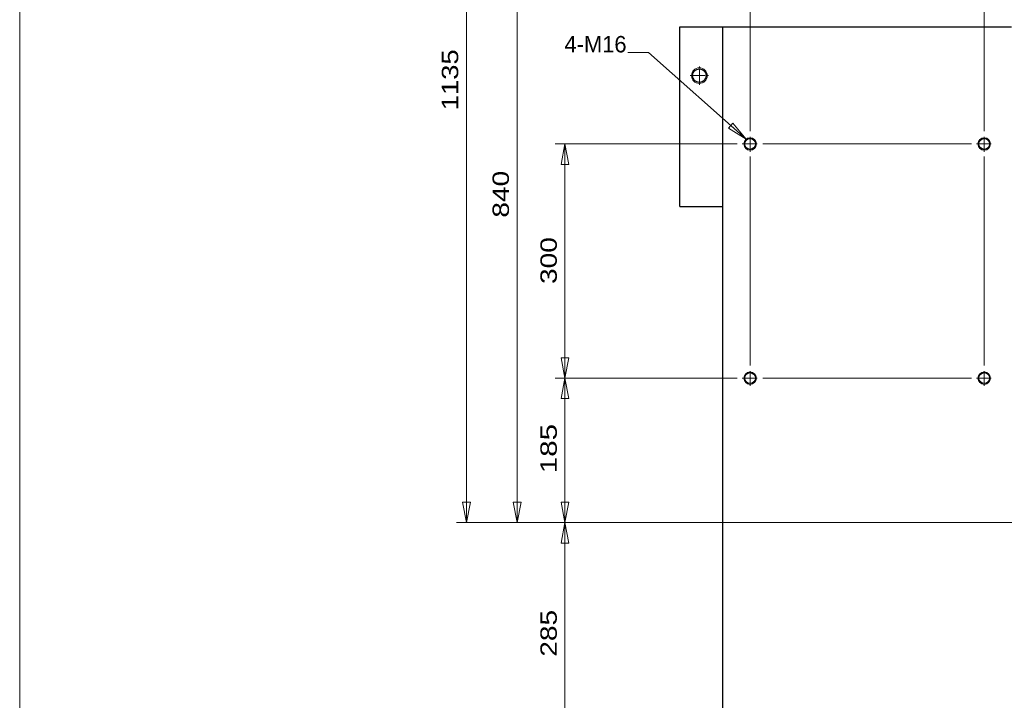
# Model space of a CAD drawing. Header units: millimetres. Extents: x -46 to 5058, y -79 to 3597.
# Tile 2 of 12: x 150 to 1412, y 1269 to 2141. Entities that reach past the tile are written whole.
import ezdxf

# ---------------------------------------------------------------- set-up
doc = ezdxf.new("R2010")
doc.units = ezdxf.units.MM
doc.linetypes.add('CENTER2', pattern=[28.575, 19.05, -3.175, 3.175, -3.175])
doc.layers.get('0').update_dxf_attribs({"color": 157, "lineweight": 0})
doc.styles.add('Default', font='txt')
doc.dimstyles.new('Default', dxfattribs={"dimtxt": 3.5, "dimasz": 4.375, "dimexe": 2.1, "dimexo": 1.05, "dimgap": 1.75, "dimtad": 1, "dimdsep": 46, "dimtxsty": 'Default', "dimblk": 'CLOSED', "dimcen": 0.09, "dimclrt": 13, "dimadec": 0, "dimazin": 0, "dimtfac": 0.4, "dimtdec": 3, "dimtmove": 0, "dimatfit": 3, "dimldrblk": 'CLOSED', "dimfxl": 10.01, "dimtolj": 1, "dimarcsym": 0})

# ---------------------------------------------------------------- blocks, each defined once
blk = doc.blocks.new('FORMAT')
at = {"color": 157, "linetype": 'Continuous', "lineweight": 0, "true_color": 0x44607b}
blk.add_line((150, 3504), (150, 60), dxfattribs=at)
blk = doc.blocks.new('.TD_DIMENSION_11', base_point=(770, 1159.3))
at = {"color": 190, "linetype": 'Continuous', "true_color": 0x801eff}
for p, q in [((836.1, 1496.8), (2058, 1496.8)), ((848.7, 1211.8), (848.7, 1496.8)), ((836.1, 1211.8), (1063.2, 1211.8)), ((1088.5, 1211.8), (1383.2, 1211.8))]:
    blk.add_line(p, q, dxfattribs=at)
at = {"color": 23, "linetype": 'Continuous', "true_color": 0xc98a8a}
for points in [[(843.6, 1470.5), (848.7, 1496.8), (853.8, 1470.5), (843.6, 1470.5)], [(843.6, 1238), (848.7, 1211.8), (853.8, 1238), (843.6, 1238)]]:
    blk.add_lwpolyline(points, dxfattribs=at)
at = {"color": 23, "linetype": 'Continuous', "true_color": 0xc98a8a, "style": 'Default', "width": 1.28}
blk.add_text('285', height=21, rotation=90, dxfattribs=at).set_placement((838.2, 1324.9))
blk = doc.blocks.new('.TD_DIMENSION_13', base_point=(770, 1444.3))
at = {"color": 190, "linetype": 'Continuous', "true_color": 0x801eff}
for p, q in [((836.1, 1681.8), (1069.5, 1681.8)), ((848.7, 1496.8), (848.7, 1681.8)), ((1102.1, 1681.8), (1369.5, 1681.8)), ((836.1, 1496.8), (2058, 1496.8))]:
    blk.add_line(p, q, dxfattribs=at)
at = {"color": 23, "linetype": 'Continuous', "true_color": 0xc98a8a}
for points in [[(843.6, 1655.5), (848.7, 1681.8), (853.8, 1655.5), (843.6, 1655.5)], [(843.6, 1523), (848.7, 1496.8), (853.8, 1523), (843.6, 1523)]]:
    blk.add_lwpolyline(points, dxfattribs=at)
at = {"color": 23, "linetype": 'Continuous', "true_color": 0xc98a8a, "style": 'Default', "width": 1.35}
blk.add_text('185', height=21, rotation=90, dxfattribs=at).set_placement((838.2, 1559.9))
blk = doc.blocks.new('.TD_DIMENSION_14', base_point=(770, 1629.3))
at = {"color": 190, "linetype": 'Continuous', "true_color": 0x801eff}
for p, q in [((836.1, 1981.8), (1069.5, 1981.8)), ((848.7, 1681.8), (848.7, 1981.8)), ((1102.1, 1981.8), (1369.5, 1981.8)), ((836.1, 1681.8), (1069.5, 1681.8)), ((1102.1, 1681.8), (1369.5, 1681.8))]:
    blk.add_line(p, q, dxfattribs=at)
at = {"color": 23, "linetype": 'Continuous', "true_color": 0xc98a8a}
for points in [[(843.6, 1955.5), (848.7, 1981.8), (853.8, 1955.5), (843.6, 1955.5)], [(843.6, 1708), (848.7, 1681.8), (853.8, 1708), (843.6, 1708)]]:
    blk.add_lwpolyline(points, dxfattribs=at)
at = {"color": 23, "linetype": 'Continuous', "true_color": 0xc98a8a, "style": 'Default', "width": 1.28}
blk.add_text('300', height=21, rotation=90, dxfattribs=at).set_placement((838.2, 1802.4))
blk = doc.blocks.new('.TD_DIMENSION_15', base_point=(1343.3, 551))
at = {"color": 190, "linetype": 'Continuous', "true_color": 0x801eff}
for p, q in [((2623.3, 1393.1), (2623.3, 1481.5)), ((2623.3, 590.9), (2623.3, 1360.5)), ((1395.8, 1089.4), (1395.8, 1199.1)), ((1395.8, 590.9), (1395.8, 1064.1)), ((1395.8, 603.5), (2623.3, 603.5))]:
    blk.add_line(p, q, dxfattribs=at)
at = {"color": 23, "linetype": 'Continuous', "true_color": 0xc98a8a}
for points in [[(1422.1, 608.6), (1395.8, 603.5), (1422.1, 598.4), (1422.1, 608.6)], [(2597.1, 608.6), (2623.3, 603.5), (2597.1, 598.4), (2597.1, 608.6)]]:
    blk.add_lwpolyline(points, dxfattribs=at)
at = {"color": 23, "linetype": 'Continuous', "true_color": 0xc98a8a, "style": 'Default', "width": 1.27}
blk.add_text('1227.5', height=21, dxfattribs=at).set_placement((1950.3, 614))
blk = doc.blocks.new('.TD_DIMENSION_27', base_point=(1333.3, 1512.1))
at = {"color": 190, "linetype": 'Continuous', "true_color": 0x801eff}
for p, q in [((1385.8, 3356.6), (1385.8, 1998.1)), ((2623.3, 3356.6), (2623.3, 1903.1)), ((1385.8, 3344), (2623.3, 3344)), ((1385.8, 1965.5), (1385.8, 1698.1)), ((2623.3, 1870.5), (2623.3, 1648.1)), ((2623.3, 1615.5), (2623.3, 1512.1))]:
    blk.add_line(p, q, dxfattribs=at)
at = {"color": 23, "linetype": 'Continuous', "true_color": 0xc98a8a}
for points in [[(1412.1, 3349.1), (1385.8, 3344), (1412.1, 3338.9), (1412.1, 3349.1)], [(2597.1, 3349.1), (2623.3, 3344), (2597.1, 3338.9), (2597.1, 3349.1)]]:
    blk.add_lwpolyline(points, dxfattribs=at)
at = {"color": 23, "linetype": 'Continuous', "true_color": 0xc98a8a, "style": 'Default', "width": 1.27}
blk.add_text('1237.5', height=21, dxfattribs=at).set_placement((1998.4, 3354.5))
blk = doc.blocks.new('.TD_DIMENSION_28', base_point=(1033.3, 1698.1))
at = {"color": 190, "linetype": 'Continuous', "true_color": 0x801eff}
for p, q in [((1085.8, 3356.6), (1085.8, 1998.1)), ((1385.8, 3356.6), (1385.8, 1998.1)), ((1085.8, 3344), (1385.8, 3344)), ((1085.8, 1965.5), (1085.8, 1698.1)), ((1385.8, 1965.5), (1385.8, 1698.1))]:
    blk.add_line(p, q, dxfattribs=at)
at = {"color": 23, "linetype": 'Continuous', "true_color": 0xc98a8a}
for points in [[(1112.1, 3349.1), (1085.8, 3344), (1112.1, 3338.9), (1112.1, 3349.1)], [(1359.6, 3349.1), (1385.8, 3344), (1359.6, 3338.9), (1359.6, 3349.1)]]:
    blk.add_lwpolyline(points, dxfattribs=at)
at = {"color": 23, "linetype": 'Continuous', "true_color": 0xc98a8a, "style": 'Default', "width": 1.28}
blk.add_text('300', height=21, dxfattribs=at).set_placement((1206.5, 3354.5))
blk = doc.blocks.new('.TD_DIMENSION_29', base_point=(643.7, 1444.3))
at = {"color": 190, "linetype": 'Continuous', "true_color": 0x801eff}
for p, q in [((722.4, 1496.8), (722.4, 2631.8)), ((709.8, 1496.8), (2058, 1496.8))]:
    blk.add_line(p, q, dxfattribs=at)
at = {"color": 23, "linetype": 'Continuous', "true_color": 0xc98a8a}
blk.add_lwpolyline([(717.3, 1523), (722.4, 1496.8), (727.5, 1523), (717.3, 1523)], dxfattribs=at)
at = {"color": 23, "linetype": 'Continuous', "true_color": 0xc98a8a, "style": 'Default', "width": 1.25}
blk.add_text('1135', height=21, rotation=90, dxfattribs=at).set_placement((711.9, 2024.9))
blk = doc.blocks.new('.TD_DIMENSION_37', base_point=(708.7, 1444.3))
at = {"color": 190, "linetype": 'Continuous', "true_color": 0x801eff}
for p, q in [((787.4, 1496.8), (787.4, 2336.8)), ((774.8, 1496.8), (2058, 1496.8))]:
    blk.add_line(p, q, dxfattribs=at)
at = {"color": 23, "linetype": 'Continuous', "true_color": 0xc98a8a}
blk.add_lwpolyline([(782.3, 1523), (787.4, 1496.8), (792.5, 1523), (782.3, 1523)], dxfattribs=at)
at = {"color": 23, "linetype": 'Continuous', "true_color": 0xc98a8a, "style": 'Default', "width": 1.28}
blk.add_text('840', height=21, rotation=90, dxfattribs=at).set_placement((776.9, 1887.4))
blk = doc.blocks.new('_Closed')
at = {"color": 0, "linetype": 'ByBlock', "lineweight": -2}
for p, q in [((-1, 0.166667), (0, 0)), ((-1, 0.166667), (-1, -0.166667)), ((0, 0), (-1, -0.166667)), ((0, 0), (-1, 0))]:
    blk.add_line(p, q, dxfattribs=at)
blk = doc.blocks.new('a', base_point=(940.226, 921.648))
at = {"color": 157, "linetype": 'Continuous', "lineweight": 30, "true_color": 0x44607b}
for p, q in [((995.842, 1901.764), (995.842, 2131.764)), ((995.842, 2131.764), (1050.842, 2131.764)), ((1050.842, 1016.764), (1050.842, 2131.764)), ((1050.842, 2131.764), (1420.842, 2131.764)), ((995.842, 1901.764), (1050.842, 1901.764))]:
    blk.add_line(p, q, dxfattribs=at)
at = {"color": 190, "linetype": 'CENTER2', "lineweight": 0, "true_color": 0x801eff}
for p, q in [((1009.092, 2069.264), (1032.592, 2069.264)), ((1020.842, 2057.514), (1020.842, 2081.014)), ((1075.842, 1981.764), (1095.842, 1981.764)), ((1085.842, 1971.764), (1085.842, 1991.764)), ((1375.842, 1981.764), (1395.842, 1981.764)), ((1385.842, 1971.764), (1385.842, 1991.764)), ((1085.842, 1671.764), (1085.842, 1691.764)), ((1385.842, 1671.764), (1385.842, 1691.764)), ((1075.842, 1681.764), (1095.842, 1681.764)), ((1375.842, 1681.764), (1395.842, 1681.764))]:
    blk.add_line(p, q, dxfattribs=at)
at = {"color": 52, "linetype": 'Continuous', "lineweight": 0, "true_color": 0xdcdc00}
for centre, radius in [((1020.842, 2069.264), 10), ((1085.842, 1981.764), 8), ((1385.842, 1981.764), 8), ((1085.842, 1681.764), 8), ((1385.842, 1681.764), 8)]:
    blk.add_circle(centre, radius, dxfattribs=at)
at = {"color": 157, "linetype": 'Continuous', "lineweight": 30, "true_color": 0x44607b}
for centre, radius in [((1020.842, 2069.264), 8.75), ((1085.842, 1981.764), 7), ((1385.842, 1981.764), 7), ((1085.842, 1681.764), 7), ((1385.842, 1681.764), 7)]:
    blk.add_circle(centre, radius, dxfattribs=at)
at = {"color": 190, "linetype": 'Continuous', "lineweight": 0, "true_color": 0x801eff}
for name, p in [('.TD_DIMENSION_28', (1033.342, 1698.064)), ('.TD_DIMENSION_27', (1333.342, 1512.064)), ('.TD_DIMENSION_29', (643.672, 1444.264)), ('.TD_DIMENSION_37', (708.667, 1444.264)), ('.TD_DIMENSION_14', (769.983, 1629.264)), ('.TD_DIMENSION_13', (769.983, 1444.264)), ('.TD_DIMENSION_11', (769.983, 1159.264)), ('.TD_DIMENSION_15', (1343.342, 550.976))]:
    blk.add_blockref(name, p, dxfattribs=at)
at = {"color": 23, "linetype": 'Continuous', "true_color": 0xc98a8a, "insert": (927.55, 2098.763), "char_height": 21, "attachment_point": 9, "line_spacing_factor": 0.899982, "style": 'Default'}
blk.add_mtext('4-M16', dxfattribs=at)
at = {"color": 190, "linetype": 'Continuous', "lineweight": 0, "true_color": 0x801eff, "annotation_type": 0, "has_hookline": 1, "hookline_direction": 1, "text_width": 104}
blk.add_leader([(1080.687, 1987.882), (955.55, 2098.763), (929.3, 2098.763)], dimstyle='Default', override={"dimasz": 26.25, "dimtad": 0, "dimtxsty": 'Default', "dimldrblk": 'Closed'}, dxfattribs=at)

msp = doc.modelspace()

# ---------------------------------------------------------------- block references
at = {"color": 190, "linetype": 'Continuous', "lineweight": 0, "true_color": 0x801eff}
msp.add_blockref('FORMAT', (0, 0), dxfattribs=at)
at = {"color": 176, "linetype": 'CENTER2', "lineweight": 0, "true_color": 0x000080}
msp.add_blockref('a', (940.2, 921.6), dxfattribs=at)

doc.saveas('drawing.dxf')
